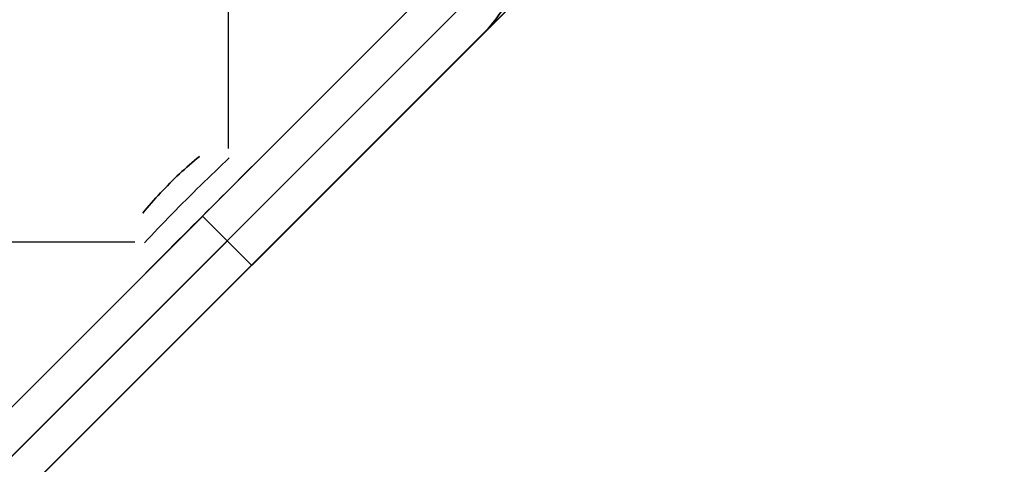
# Model space of a CAD drawing. Header units: millimetres. Extents: x -1690 to 192, y -898 to 54.
# Tile 174 of 256: x 169.99 to 191.26, y -885.51 to -875.9. Entities that reach past the tile are written whole.
import ezdxf

# ---------------------------------------------------------------- set-up
doc = ezdxf.new("R2010")
doc.units = ezdxf.units.MM
doc.header["$MEASUREMENT"] = 0
doc.layers.add('OVIDIO 186x93x72h', color=7, linetype='Continuous')

msp = doc.modelspace()

# ---------------------------------------------------------------- linework, layer by layer
at = {"layer": 'OVIDIO 186x93x72h', "extrusion": (-0.235702, 0.235702, 0.942809)}
for points in [[(498.412, 940.736), (498.412, 831.659)], [(497.463, 831.659), (497.463, 940.736)], [(500.309, 831.659), (500.309, 940.736)], [(501.258, 940.736), (501.258, 831.659)]]:
    msp.add_lwpolyline(points, dxfattribs=at)
at = {"layer": 'OVIDIO 186x93x72h'}
for points in [[(190.202, -863.879), (157.676, -896.405)], [(157.676, -896.405), (190.202, -863.879)], [(158.207, -896.936), (190.733, -864.409)], [(191.263, -864.94), (158.737, -897.466)], [(158.737, -897.466), (191.263, -864.94)], [(174.494, -866.291), (174.494, -878.684)], [(163.156, -890.925), (184.722, -869.359)], [(164.217, -891.986), (185.783, -870.42)], [(168.636, -885.445), (179.242, -874.839)], [(179.242, -874.839), (168.636, -885.445)], [(169.167, -885.975), (179.773, -875.37)], [(169.697, -886.506), (180.303, -875.9)], [(180.303, -875.9), (169.697, -886.506)], [(180.01, -876.192), (180.061, -876.14), (180.111, -876.087), (180.16, -876.032), (180.207, -875.976), (180.253, -875.918), (180.298, -875.859)], [(180.298, -875.859), (180.253, -875.918), (180.207, -875.976), (180.16, -876.032), (180.111, -876.087), (180.061, -876.14), (180.01, -876.192)], [(180.298, -875.859), (180.253, -875.918), (180.207, -875.976), (180.16, -876.032), (180.111, -876.087), (180.061, -876.14), (180.01, -876.192)], [(169.99, -886.213), (180.01, -876.192)], [(180.01, -876.192), (169.99, -886.213)], [(169.99, -886.213), (180.01, -876.192)], [(180.01, -876.192), (169.99, -886.213)], [(180.01, -876.192), (169.99, -886.213)], [(173.939, -880.142), (175, -881.203)], [(173.939, -880.142), (175, -881.203)], [(160.088, -880.697), (172.481, -880.697)]]:
    msp.add_lwpolyline(points, dxfattribs=at)
at = {"layer": 'OVIDIO 186x93x72h', "extrusion": (1, 0, 0)}
for points in [[(-866.291, 717.195), (-878.684, 717.195)], [(-878.684, 714.511), (-866.291, 714.511)], [(-876.192, 718.874), (-876.192, 717.374)], [(-876.192, 717.374), (-876.192, 718.874)], [(-880.026, 717.195), (-881.367, 714.511)], [(-881.367, 714.511), (-880.026, 717.195)], [(-881.367, 714.511), (-880.026, 717.195)], [(-880.142, -2.626), (-880.142, 717.374)], [(-881.203, -2.626), (-881.203, 717.374)], [(-881.203, 717.374), (-881.203, 718.874)]]:
    msp.add_lwpolyline(points, dxfattribs=at)
at = {"layer": 'OVIDIO 186x93x72h', "extrusion": (0, 1.52163e-08, 1)}
for points in [[(180.889, -874.042), (180.889, -874.115), (180.887, -874.188), (180.883, -874.261), (180.877, -874.335), (180.87, -874.408), (180.861, -874.482), (180.85, -874.556), (180.837, -874.629), (180.822, -874.703), (180.805, -874.776), (180.787, -874.849), (180.766, -874.921), (180.744, -874.993), (180.72, -875.065), (180.694, -875.136), (180.666, -875.206), (180.637, -875.275), (180.606, -875.344), (180.573, -875.412), (180.538, -875.479), (180.502, -875.545), (180.464, -875.61), (180.425, -875.674), (180.384, -875.737), (180.342, -875.798), (180.298, -875.859), (180.253, -875.918), (180.207, -875.976), (180.16, -876.032), (180.111, -876.087), (180.061, -876.14), (180.01, -876.192)], [(180.01, -876.192), (180.061, -876.14), (180.111, -876.087), (180.16, -876.032), (180.207, -875.976), (180.253, -875.918), (180.298, -875.859), (180.342, -875.798), (180.384, -875.737), (180.425, -875.674), (180.464, -875.61), (180.502, -875.545), (180.538, -875.479), (180.573, -875.412), (180.606, -875.344), (180.637, -875.275), (180.666, -875.206), (180.694, -875.136), (180.72, -875.065), (180.744, -874.993), (180.766, -874.921), (180.787, -874.849), (180.805, -874.776), (180.822, -874.703), (180.837, -874.629), (180.85, -874.556), (180.861, -874.482), (180.87, -874.408), (180.877, -874.335), (180.883, -874.261), (180.887, -874.188), (180.889, -874.115), (180.889, -874.042)]]:
    msp.add_lwpolyline(points, dxfattribs=at)
at = {"layer": 'OVIDIO 186x93x72h', "extrusion": (0, 1, 0)}
for points in [[(-173.823, 717.195), (-175.165, 714.511)], [(-175.165, 714.511), (-173.823, 717.195)], [(-175.165, 714.511), (-173.823, 717.195)], [(-172.481, 717.195), (-160.088, 717.195)], [(-160.088, 714.511), (-172.481, 714.511)]]:
    msp.add_lwpolyline(points, dxfattribs=at)
at = {"layer": 'OVIDIO 186x93x72h', "extrusion": (-0.044201, 0.145236, 0.988409)}
for points in [[(89.541, 989.954), (89.541, 989.775)], [(89.541, 989.775), (89.541, 989.954)]]:
    msp.add_lwpolyline(points, dxfattribs=at)
at = {"layer": 'OVIDIO 186x93x72h', "extrusion": (-0.008942, 0.071643, 0.99739)}
msp.add_lwpolyline([(-64.321, 942.882), (-64.321, 943.086)], dxfattribs=at)
at = {"layer": 'OVIDIO 186x93x72h', "extrusion": (0.999988, -0.004841, 4.68704e-05)}
for points in [[(-878.06, 714.505), (-877.826, 714.503)], [(-877.826, 714.503), (-878.06, 714.505)]]:
    msp.add_lwpolyline(points, dxfattribs=at)
at = {"layer": 'OVIDIO 186x93x72h', "extrusion": (0.009304, 0.999766, -0.019545)}
for points in [[(-182.045, 699.94), (-183.335, 697.232)], [(-183.335, 697.232), (-182.045, 699.94)], [(-183.046, 697.838), (-182.045, 699.94)]]:
    msp.add_lwpolyline(points, dxfattribs=at)
at = {"layer": 'OVIDIO 186x93x72h', "extrusion": (0.057166, 0.971825, -0.228665)}
for points in [[(-225.323, 496.745), (-224.576, 499.65)], [(-224.576, 499.65), (-225.323, 496.745)]]:
    msp.add_lwpolyline(points, dxfattribs=at)
at = {"layer": 'OVIDIO 186x93x72h', "extrusion": (0.050971, 0.986196, -0.15754)}
msp.add_lwpolyline([(-219.528, 568.364), (-218.593, 571.215)], dxfattribs=at)
at = {"layer": 'OVIDIO 186x93x72h', "extrusion": (0.986196, 0.050971, 0.15754)}
msp.add_lwpolyline([(-888.339, 685.213), (-887.404, 688.064)], dxfattribs=at)
at = {"layer": 'OVIDIO 186x93x72h', "extrusion": (-0.145236, 0.044201, 0.988409)}
for points in [[(791.68, 525.23), (791.68, 525.409)], [(791.68, 525.409), (791.68, 525.23)]]:
    msp.add_lwpolyline(points, dxfattribs=at)
at = {"layer": 'OVIDIO 186x93x72h', "extrusion": (0.999766, 0.009304, 0.019545)}
for points in [[(-881.646, 713.871), (-882.935, 711.162)], [(-882.935, 711.162), (-881.646, 713.871)], [(-882.935, 711.162), (-881.646, 713.871)]]:
    msp.add_lwpolyline(points, dxfattribs=at)
at = {"layer": 'OVIDIO 186x93x72h', "extrusion": (-0.071643, 0.008942, 0.99739)}
msp.add_lwpolyline([(852.553, 331.184), (852.553, 331.387)], dxfattribs=at)
at = {"layer": 'OVIDIO 186x93x72h', "extrusion": (-0.004841, 0.999988, -4.68704e-05)}
for points in [[(-168.447, 714.472), (-168.213, 714.47)], [(-168.213, 714.47), (-168.447, 714.472)]]:
    msp.add_lwpolyline(points, dxfattribs=at)
at = {"layer": 'OVIDIO 186x93x72h'}
for points in [[(173.232, -879.435, 717.071), (173.284, -879.384, 717.072), (173.336, -879.333, 717.076), (173.388, -879.283, 717.081), (173.441, -879.233, 717.088), (173.494, -879.183, 717.097), (173.548, -879.134, 717.109), (173.602, -879.086, 717.122), (173.656, -879.038, 717.138), (173.71, -878.991, 717.156), (173.765, -878.944, 717.176), (173.819, -878.898, 717.198), (173.874, -878.853, 717.222)], [(173.874, -878.853, 717.222), (173.819, -878.898, 717.198), (173.765, -878.944, 717.176), (173.71, -878.991, 717.156), (173.656, -879.038, 717.138), (173.602, -879.086, 717.122), (173.548, -879.134, 717.109), (173.494, -879.183, 717.097), (173.441, -879.233, 717.088), (173.388, -879.283, 717.081), (173.336, -879.333, 717.076), (173.284, -879.384, 717.072), (173.232, -879.435, 717.071)], [(174.519, -878.885, 715.868), (174.442, -878.958, 715.834), (174.365, -879.03, 715.804), (174.287, -879.104, 715.776), (174.21, -879.178, 715.751), (174.132, -879.253, 715.729), (174.054, -879.328, 715.71), (173.976, -879.404, 715.694), (173.898, -879.48, 715.681), (173.82, -879.557, 715.67), (173.742, -879.634, 715.663), (173.664, -879.711, 715.659), (173.586, -879.789, 715.657)], [(173.939, -880.142, 714.243), (174.043, -880.039, 714.245), (174.146, -879.936, 714.251), (174.249, -879.833, 714.26), (174.352, -879.73, 714.273), (174.455, -879.627, 714.29), (174.557, -879.524, 714.311), (174.66, -879.422, 714.335), (174.761, -879.32, 714.364), (174.863, -879.219, 714.396), (174.964, -879.118, 714.431), (175.064, -879.018, 714.471), (175.164, -878.918, 714.514)], [(175.164, -878.918, 714.514), (175.064, -879.018, 714.471), (174.964, -879.118, 714.431), (174.863, -879.219, 714.396), (174.761, -879.32, 714.364), (174.66, -879.422, 714.335), (174.557, -879.524, 714.311), (174.455, -879.627, 714.29), (174.352, -879.73, 714.273), (174.249, -879.833, 714.26), (174.146, -879.936, 714.251), (174.043, -880.039, 714.245), (173.939, -880.142, 714.243)], [(172.65, -880.077, 717.222), (172.696, -880.022, 717.198), (172.741, -879.968, 717.176), (172.788, -879.913, 717.156), (172.835, -879.859, 717.138), (172.883, -879.804, 717.122), (172.932, -879.751, 717.109), (172.981, -879.697, 717.097), (173.03, -879.644, 717.088), (173.08, -879.591, 717.081), (173.13, -879.539, 717.076), (173.181, -879.487, 717.072), (173.232, -879.435, 717.071)], [(173.232, -879.435, 717.071), (173.181, -879.487, 717.072), (173.13, -879.539, 717.076), (173.08, -879.591, 717.081), (173.03, -879.644, 717.088), (172.981, -879.697, 717.097), (172.932, -879.751, 717.109), (172.883, -879.804, 717.122), (172.835, -879.859, 717.138), (172.788, -879.913, 717.156), (172.741, -879.968, 717.176), (172.696, -880.022, 717.198), (172.65, -880.077, 717.222)], [(172.683, -880.722, 715.868), (172.755, -880.645, 715.834), (172.828, -880.568, 715.804), (172.901, -880.49, 715.776), (172.975, -880.413, 715.751), (173.05, -880.335, 715.729), (173.125, -880.257, 715.71), (173.201, -880.179, 715.694), (173.277, -880.1, 715.681), (173.354, -880.022, 715.67), (173.431, -879.944, 715.663), (173.508, -879.866, 715.659), (173.586, -879.789, 715.657)], [(172.715, -881.366, 714.514), (172.815, -881.267, 714.471), (172.915, -881.166, 714.431), (173.016, -881.066, 714.396), (173.117, -880.964, 714.364), (173.219, -880.862, 714.335), (173.321, -880.76, 714.311), (173.424, -880.658, 714.29), (173.527, -880.555, 714.273), (173.63, -880.452, 714.26), (173.733, -880.349, 714.251), (173.836, -880.245, 714.245), (173.939, -880.142, 714.243)], [(173.939, -880.142, 714.243), (173.836, -880.245, 714.245), (173.733, -880.349, 714.251), (173.63, -880.452, 714.26), (173.527, -880.555, 714.273), (173.424, -880.658, 714.29), (173.321, -880.76, 714.311), (173.219, -880.862, 714.335), (173.117, -880.964, 714.364), (173.016, -881.066, 714.396), (172.915, -881.166, 714.431), (172.815, -881.267, 714.471), (172.715, -881.366, 714.514)]]:
    msp.add_polyline3d(points, dxfattribs=at)

doc.saveas('drawing.dxf')
